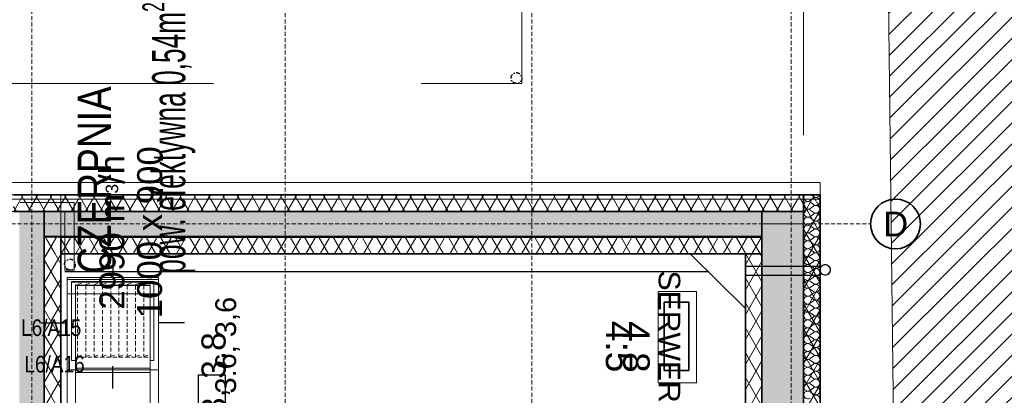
# Model space of a CAD drawing. Header units: millimetres. Extents: x 42175 to 97175, y 10092 to 468192.
# Tile 197 of 235: x 73224 to 85077, y 28544 to 33071. Entities that reach past the tile are written whole.
import ezdxf
from ezdxf.enums import TextEntityAlignment as Align

# ---------------------------------------------------------------- set-up
doc = ezdxf.new("R2010")
doc.units = ezdxf.units.MM
for name, pattern in [('DASHDOT', [1, 0.5, -0.25, 0, -0.25]), ('DASHED', [0.75, 0.5, -0.25]), ('Dashed2cust', [50, 25, -25]), ('JIS_02_0.7', [2, 1, -1]), ('Wipeout_Contour', [1000, 0, -1000])]:
    doc.linetypes.add(name, pattern=pattern)
doc.layers.add('!!!opis SSP', color=1, linetype='Continuous', lineweight=18)
for name, color, linetype in [('#klimartzacja', 8, 'Continuous'), ('#Przebicia', 8, 'Continuous'), ('- A - ocieplenie', 8, 'Continuous'), ('FLUID-N1', 8, 'Continuous'), ('FLUID-N1-150-ARRGR', 8, 'Continuous'), ('FLUID-N1-INS', 8, 'Continuous'), ('Instalacje - Wod_Kan', 8, 'Continuous'), ('Konstrukcja - Dach', 8, 'Continuous'), ('Konstrukcja - Siatka mod', 8, 'Continuous'), ('Konstrukcja - Stropy', 8, 'Continuous'), ('Konstrukcja - Ściany zewnętrzne', 8, 'Continuous'), ('z JAN', 8, 'Continuous')]:
    doc.layers.add(name, color=color, linetype=linetype)
doc.styles.get("Standard").update_dxf_attribs({"font": 'ARIALN.TTF'})
doc.styles.add('STYL_AUTOMATYCZNY_1', font='ARIALN.TTF')
doc.styles.add('STYL_AUTOMATYCZNY_13', font='ARIALN.TTF', dxfattribs={"width": 0.8})
doc.styles.add('STYL_AUTOMATYCZNY_14', font='ARIALN.TTF', dxfattribs={"width": 0.6})
pattern_1 = [(60, (-175208.59, 306786.62), (-129.90381, 75), []), (120, (-175208.59, 306786.62), (129.90381, 75), [])]
pattern_2 = [(60, (-175208.28, 306786.62), (-129.90381, 75), []), (120, (-175208.28, 306786.62), (129.90381, 75), [])]

# ---------------------------------------------------------------- blocks, each defined once
blk = doc.blocks.new('*X5')
at = {"layer": '- A - ocieplenie', "linetype": 'Continuous', "lineweight": 13, "ltscale": 100}
for p, q in [((49899, 43423), (49937, 43452)), ((49899, 43404), (49937, 43375)), ((49910, 43490), (49937, 43471)), ((49899, 43328), (49937, 43356)), ((49899, 43309), (49923, 43290))]:
    blk.add_line(p, q, dxfattribs=at)
for centre, start, end in [((49870, 43461), 141.8707, 306.8699), ((49870, 43366), 53.1301, 306.8699), ((49965, 43509), 233.1301, 337.5075), ((49965, 43413), 0, 126.8699), ((49965, 43413), 233.1301, 0), ((49870, 43271), 53.1301, 155.3271), ((49965, 43318), 0, 126.8699), ((49965, 43318), 324.369, 0)]:
    blk.add_arc(centre, 47.6, start, end, dxfattribs=at)
blk = doc.blocks.new('*X6')
at = {"layer": '- A - ocieplenie', "linetype": 'Continuous', "lineweight": 13, "ltscale": 100}
for p, q in [((49923, 43290), (49937, 43280)), ((49899, 43232), (49937, 43261)), ((49899, 43213), (49937, 43185)), ((49899, 43137), (49937, 43166)), ((49899, 43118), (49937, 43090)), ((49899, 43042), (49937, 43071)), ((49899, 43023), (49937, 42994)), ((49899, 42947), (49937, 42975)), ((49899, 42928), (49937, 42899)), ((49899, 42852), (49937, 42880)), ((49899, 42832), (49937, 42804)), ((49899, 42756), (49937, 42785)), ((49899, 42737), (49937, 42709)), ((49899, 42661), (49937, 42690)), ((49899, 42642), (49937, 42613)), ((49899, 42566), (49937, 42594)), ((49899, 42547), (49937, 42518)), ((49899, 42471), (49937, 42499)), ((49899, 42452), (49937, 42423)), ((49899, 42375), (49937, 42404)), ((49899, 42356), (49937, 42328)), ((49899, 42280), (49937, 42309)), ((49899, 42261), (49937, 42232)), ((49899, 42185), (49937, 42213)), ((49899, 42166), (49937, 42137)), ((49899, 42090), (49937, 42118)), ((49899, 42071), (49937, 42042)), ((49899, 41994), (49937, 42023)), ((49899, 41975), (49937, 41947)), ((49899, 41899), (49937, 41928)), ((49899, 41880), (49937, 41852)), ((49899, 41804), (49937, 41832)), ((49899, 41785), (49937, 41756)), ((49899, 41709), (49937, 41737)), ((49899, 41690), (49937, 41661)), ((49899, 41613), (49937, 41642)), ((49899, 41594), (49937, 41566)), ((49899, 41518), (49937, 41547)), ((49899, 41499), (49937, 41471)), ((49899, 41423), (49937, 41452)), ((49899, 41404), (49937, 41375)), ((49899, 41328), (49937, 41356)), ((49899, 41309), (49937, 41280)), ((49899, 41232), (49937, 41261)), ((49899, 41213), (49937, 41185)), ((49899, 41137), (49937, 41166)), ((49899, 41118), (49937, 41090))]:
    blk.add_line(p, q, dxfattribs=at)
for centre, start, end in [((49870, 43271), 155.3271, 306.8699), ((49965, 43318), 233.1301, 324.369), ((49965, 43223), 0, 126.8699), ((49870, 43175), 53.1301, 306.8699), ((49965, 43223), 233.1301, 0), ((49965, 43128), 0, 126.8699), ((49870, 43080), 53.1301, 306.8699), ((49870, 42985), 53.1301, 306.8699), ((49965, 43128), 233.1301, 0), ((49965, 43032), 0, 126.8699), ((49965, 43032), 233.1301, 0), ((49870, 42890), 53.1301, 306.8699), ((49965, 42937), 0, 126.8699), ((49965, 42937), 233.1301, 0), ((49870, 42794), 53.1301, 306.8699), ((49965, 42842), 0, 126.8699), ((49965, 42842), 233.1301, 0), ((49965, 42747), 0, 126.8699), ((49870, 42699), 53.1301, 306.8699), ((49965, 42747), 233.1301, 0), ((49965, 42652), 0, 126.8699), ((49870, 42604), 53.1301, 306.8699), ((49870, 42509), 53.1301, 306.8699), ((49965, 42652), 233.1301, 0), ((49965, 42556), 0, 126.8699), ((49965, 42556), 233.1301, 0), ((49870, 42413), 53.1301, 306.8699), ((49965, 42461), 0, 126.8699), ((49965, 42461), 233.1301, 0), ((49870, 42318), 53.1301, 306.8699), ((49965, 42366), 0, 126.8699), ((49965, 42366), 233.1301, 0), ((49965, 42271), 0, 126.8699), ((49870, 42223), 53.1301, 306.8699), ((49965, 42271), 233.1301, 0), ((49965, 42175), 0, 126.8699), ((49870, 42128), 53.1301, 306.8699), ((49965, 42175), 233.1301, 0), ((49965, 42080), 0, 126.8699), ((49870, 42032), 53.1301, 306.8699), ((49870, 41937), 53.1301, 306.8699), ((49965, 42080), 233.1301, 0), ((49965, 41985), 0, 126.8699), ((49965, 41985), 233.1301, 0), ((49870, 41842), 53.1301, 306.8699), ((49965, 41890), 0, 126.8699), ((49965, 41890), 233.1301, 0), ((49870, 41747), 53.1301, 306.8699), ((49965, 41794), 0, 126.8699), ((49965, 41794), 233.1301, 0), ((49965, 41699), 0, 126.8699), ((49870, 41652), 53.1301, 306.8699), ((49965, 41699), 233.1301, 0), ((49965, 41604), 0, 126.8699), ((49870, 41556), 53.1301, 306.8699), ((49870, 41461), 53.1301, 306.8699), ((49965, 41604), 233.1301, 0), ((49965, 41509), 0, 126.8699), ((49965, 41509), 233.1301, 0), ((49870, 41366), 53.1301, 306.8699), ((49965, 41413), 0, 126.8699), ((49965, 41413), 233.1301, 0), ((49870, 41271), 53.1301, 306.8699), ((49965, 41318), 0, 126.8699), ((49965, 41318), 233.1301, 0), ((49965, 41223), 0, 126.8699), ((49870, 41175), 53.1301, 306.8699), ((49965, 41223), 233.1301, 0), ((49965, 41128), 0, 126.8699), ((49870, 41080), 53.1301, 306.8699), ((49965, 41128), 233.1301, 0), ((49965, 41032), 0, 126.8699)]:
    blk.add_arc(centre, 47.6, start, end, dxfattribs=at)

msp = doc.modelspace()

# ---------------------------------------------------------------- hatches: boundary and pattern name
at = {"layer": '- A - ocieplenie', "linetype": 'Continuous', "lineweight": 13}
for points in [[(73720, 30459), (73520, 30759), (73520, 30459)], [(73720, 30459), (82160, 30459), (82160, 30759), (73520, 30759)]]:
    msp.add_hatch(color=8, dxfattribs=at).paths.add_polyline_path(points)
at = {"layer": '- A - ocieplenie', "linetype": 'Continuous', "lineweight": 13, "ltscale": 100}
h = msp.add_hatch(dxfattribs=at)
h.set_pattern_fill('Izolacja_miękka_0007_0007', color=8, style=0, pattern_type=2)
h.set_pattern_definition(pattern_2)
h.paths.add_polyline_path([(82860, 18179), (82860, 30759), (82660, 30759), (82660, 18179)])
at = {"layer": '- A - ocieplenie', "linetype": 'Continuous', "lineweight": 13}
h = msp.add_hatch(dxfattribs=at)
h.set_pattern_fill('Izolacja_miękka_0007', color=8, style=0, pattern_type=2)
h.set_pattern_definition(pattern_1)
h.paths.add_polyline_path([(73720, 25209), (73720, 30459), (73520, 30459), (73520, 25209)])
at = {"layer": '- A - ocieplenie', "linetype": 'Continuous', "lineweight": 13, "ltscale": 100}
h = msp.add_hatch(dxfattribs=at)
h.set_pattern_fill('Izolacja_miękka_0007_0007', color=8, style=0, pattern_type=2)
h.set_pattern_definition(pattern_2)
h.paths.add_polyline_path([(73720, 30451), (73520, 30451), (73720, 30251)])
h = msp.add_hatch(dxfattribs=at)
h.set_pattern_fill('Izolacja_miękka_0007_0007', color=8, style=0, pattern_type=2)
h.set_pattern_definition(pattern_2)
h.paths.add_polyline_path([(73720, 30251), (73520, 30451), (73520, 30251)])
h = msp.add_hatch(dxfattribs=at)
h.set_pattern_fill('Izolacja_miękka_0007_0007', color=8, style=0, pattern_type=2)
h.set_pattern_definition(pattern_2)
h.paths.add_polyline_path([(73720, 30251), (82160, 30251), (82160, 30451), (73720, 30451)])
at = {"layer": '- A - ocieplenie', "linetype": 'Continuous', "lineweight": 15}
h = msp.add_hatch(dxfattribs=at)
h.set_pattern_fill('Izolacja_miękka_0007', color=8, style=0, pattern_type=2)
h.set_pattern_definition(pattern_1)
h.paths.add_polyline_path([(73720, 30251), (82160, 30251), (82160, 30451), (73720, 30451)])
at = {"layer": '- A - ocieplenie', "linetype": 'Continuous', "lineweight": 13, "ltscale": 100}
h = msp.add_hatch(dxfattribs=at)
h.set_pattern_fill('Izolacja_miękka_0007_0007', color=8, style=0, pattern_type=2)
h.set_pattern_definition(pattern_2)
h.paths.add_polyline_path([(73720, 25209), (73720, 30251), (73520, 30251), (73520, 25209)])
at = {"layer": '- A - ocieplenie', "linetype": 'Continuous', "lineweight": 15}
h = msp.add_hatch(dxfattribs=at)
h.set_pattern_fill('Izolacja_miękka_0007', color=8, style=0, pattern_type=2)
h.set_pattern_definition(pattern_1)
h.paths.add_polyline_path([(82160, 18179), (82160, 30251), (81960, 30251), (81960, 18179)])
at = {"layer": '- A - ocieplenie', "linetype": 'Continuous', "lineweight": 13, "ltscale": 100}
h = msp.add_hatch(dxfattribs=at)
h.set_pattern_fill('Izolacja_miękka_0007_0007', color=8, style=0, pattern_type=2)
h.set_pattern_definition(pattern_2)
h.paths.add_polyline_path([(82160, 18179), (82160, 30251), (81960, 30251), (81960, 18179)])
at = {"linetype": 'Continuous', "lineweight": 15}
h = msp.add_hatch(dxfattribs=at)
h.set_pattern_fill('Bloczki_ceramiczne_0007', color=8, style=0, pattern_type=2)
h.set_pattern_definition([(45, (-175208.59, 306786.62), (-127.27922, 127.27922), [])])
h.paths.add_polyline_path([(83679, 33664), (83869, 17676), (84010, 17479), (86632, 17472), (86632, 33648)])
at = {"layer": 'Konstrukcja - Ściany zewnętrzne', "linetype": 'Continuous', "lineweight": 13}
for points in [[(73220, 30459), (73520, 30759), (73220, 30759)], [(73220, 30459), (73520, 30459), (73520, 30759)], [(82660, 17979), (82660, 30759), (82160, 30759), (82160, 17979)], [(73220, 30459), (73220, 25509), (73520, 25509), (73520, 30459)]]:
    msp.add_hatch(color=8, dxfattribs=at).paths.add_polyline_path(points)

# ---------------------------------------------------------------- linework, layer by layer
at = {"layer": '#klimartzacja', "color": 8, "linetype": 'Continuous', "lineweight": 20, "ltscale": 100}
for p, q in [((80912, 29796), (80912, 28696)), ((80912, 29796), (81372, 29796)), ((81372, 28696), (81372, 29796)), ((80912, 28696), (81372, 28696))]:
    msp.add_line(p, q, dxfattribs=at)
at = {"layer": '#klimartzacja', "color": 8, "linetype": 'Continuous', "lineweight": 35, "ltscale": 100}
for p, q in [((80981, 29668), (80981, 28843)), ((80981, 29668), (81281, 29668)), ((81281, 28843), (81281, 29668)), ((80981, 28843), (81281, 28843))]:
    msp.add_line(p, q, dxfattribs=at)
at = {"layer": '#klimartzacja', "color": 8, "linetype": 'Continuous', "lineweight": 25, "ltscale": 100}
for p, q in [((75376, 27851), (75376, 28791)), ((75376, 28791), (75696, 28791)), ((75696, 28791), (75696, 27851))]:
    msp.add_line(p, q, dxfattribs=at)
at = {"layer": '#Przebicia', "color": 8, "linetype": 'DASHDOT', "lineweight": 25, "ltscale": 100}
for centre in [(79205, 32368), (73828, 30121)]:
    msp.add_circle(centre, 65, dxfattribs=at)
at = {"layer": '- A - ocieplenie', "color": 8, "linetype": 'Continuous', "lineweight": 35, "ltscale": 100}
msp.add_line((73720, 30459), (73520, 30459), dxfattribs=at)
msp.add_line((73720, 30459), (73520, 30459), dxfattribs=at)
at = {"layer": '- A - ocieplenie', "color": 8, "linetype": 'Continuous', "lineweight": 13, "ltscale": 100, "flags": 128}
for points in [[(73150, 30759), (73520, 30759)], [(73520, 30759), (82660, 30759)], [(82660, 30759), (82660, 17979)], [(82860, 18179), (82860, 30759)], [(73520, 30451), (73720, 30451)], [(73520, 30451), (73520, 25209)], [(82160, 30451), (73720, 30451)], [(82160, 30451), (82160, 30251)], [(73720, 25209), (73720, 30251)], [(73720, 30251), (82160, 30251)], [(81960, 30251), (81960, 18179)], [(82160, 30251), (81960, 30251)], [(82160, 18179), (82160, 30251)]]:
    msp.add_lwpolyline(points, dxfattribs=at)
at = {"layer": '- A - ocieplenie', "color": 8, "linetype": 'Continuous', "lineweight": 35, "ltscale": 100, "flags": 128}
for points in [[(73150, 30759), (73520, 30759)], [(73520, 30759), (82660, 30759)], [(73520, 30759), (73520, 30459)], [(82160, 30759), (73520, 30759)], [(82160, 30759), (82160, 30459)], [(82660, 30759), (82660, 17979)], [(82860, 18179), (82860, 30759)], [(73520, 30459), (73520, 25209)], [(73720, 25209), (73720, 30459)], [(73720, 30459), (82160, 30459)], [(82160, 30451), (73720, 30451)], [(73720, 30451), (73720, 30251)], [(82160, 30251), (82160, 30451)], [(73720, 30251), (82160, 30251)], [(81960, 30251), (81960, 18179)], [(82160, 30251), (81960, 30251)], [(82160, 18179), (82160, 30251)]]:
    msp.add_lwpolyline(points, dxfattribs=at)
at = {"color": 8, "linetype": 'Continuous', "lineweight": 25, "ltscale": 100}
for p, q in [((81960, 29589), (81297, 30251)), ((81518, 30031), (73769, 30031)), ((81960, 30101), (82860, 30101)), ((81960, 29991), (82860, 29991))]:
    msp.add_line(p, q, dxfattribs=at)
at = {"color": 8, "linetype": 'Continuous', "lineweight": 13, "ltscale": 100, "flags": 128}
msp.add_lwpolyline([(83679, 33664), (83869, 17676), (84010, 17479), (86632, 17472), (86632, 33648)], close=True, dxfattribs=at)
at = {"layer": 'FLUID-N1', "color": 8, "linetype": 'Continuous', "lineweight": 13, "ltscale": 100}
for p, q in [((74839, 29916), (73849, 29916)), ((73849, 29916), (73849, 29909)), ((74839, 29909), (73849, 29909)), ((73849, 29909), (73849, 28965)), ((74839, 29909), (74839, 29916)), ((74839, 28965), (74839, 29909)), ((73894, 29868), (73894, 29870)), ((73894, 29853), (73894, 29868)), ((73894, 29853), (73894, 29766)), ((73894, 28900), (73894, 29766)), ((74794, 29870), (74794, 29868)), ((74794, 29868), (74794, 29853)), ((74794, 29853), (74794, 29766)), ((74794, 28900), (74794, 29766)), ((73849, 28965), (73894, 28965)), ((74794, 28965), (74839, 28965)), ((73894, 28900), (73894, 28870)), ((73894, 28870), (73894, 28850)), ((73894, 28850), (73894, 28114)), ((74794, 28900), (74794, 28870)), ((74794, 28870), (74794, 28850)), ((74794, 28114), (74794, 28850))]:
    msp.add_line(p, q, dxfattribs=at)
at = {"layer": 'FLUID-N1', "color": 8, "linetype": 'Continuous', "lineweight": 18, "ltscale": 100}
for p, q in [((73894, 29011), (73894, 29878)), ((74794, 29878), (74794, 29011)), ((74794, 29870), (73894, 29870)), ((74794, 29868), (73894, 29868)), ((73894, 29868), (74794, 29868)), ((73894, 28870), (74794, 28870)), ((73894, 28870), (74794, 28870)), ((73894, 28820), (74794, 28820))]:
    msp.add_line(p, q, dxfattribs=at)
at = {"layer": 'FLUID-N1', "color": 8, "linetype": 'DASHED', "lineweight": 18, "ltscale": 100}
for p, q in [((73919, 29878), (73974, 29898)), ((74019, 29878), (74074, 29898)), ((74119, 29878), (74174, 29898)), ((74219, 29878), (74274, 29898)), ((74319, 29878), (74374, 29898)), ((74419, 29878), (74474, 29898)), ((74519, 29878), (74574, 29898)), ((74619, 29878), (74674, 29898)), ((74719, 29878), (74774, 29898)), ((73919, 29870), (73919, 29004)), ((74019, 29870), (74019, 29004)), ((74119, 29870), (74119, 29004)), ((74219, 29870), (74219, 29004)), ((74319, 29870), (74319, 29004)), ((74419, 29870), (74419, 29004)), ((74519, 29870), (74519, 29004)), ((74619, 29870), (74619, 29004)), ((74719, 29870), (74719, 29004)), ((73894, 29004), (74794, 29004)), ((73919, 29011), (73974, 29031)), ((74019, 29011), (74074, 29031)), ((74119, 29011), (74174, 29031)), ((74219, 29011), (74274, 29031)), ((74319, 29011), (74374, 29031)), ((74419, 29011), (74474, 29031)), ((74519, 29011), (74574, 29031)), ((74619, 29011), (74674, 29031)), ((74719, 29011), (74774, 29031))]:
    msp.add_line(p, q, dxfattribs=at)
at = {"layer": 'FLUID-N1-150-ARRGR', "color": 8, "linetype": 'Continuous', "lineweight": 25, "ltscale": 100, "flags": 128}
for points in [[(74344, 30209), (74344, 29937)], [(73479, 29417), (73794, 29417)], [(75209, 29417), (74894, 29417)], [(74344, 28625), (74344, 28897)]]:
    msp.add_lwpolyline(points, dxfattribs=at)
at = {"layer": 'FLUID-N1-INS', "color": 8, "linetype": 'Continuous', "lineweight": 13, "ltscale": 100}
for p, q in [((73794, 29939), (73794, 29964)), ((74894, 29964), (73794, 29964)), ((73794, 29939), (73794, 29766)), ((73794, 29939), (74894, 29939)), ((74894, 29964), (74894, 29939)), ((74894, 29939), (74894, 29766)), ((73794, 28850), (73794, 29766)), ((73794, 29766), (74894, 29766)), ((74894, 29766), (74894, 28850)), ((74894, 28850), (73794, 28850)), ((73794, 28114), (73794, 28850)), ((74894, 28850), (73794, 28850)), ((74894, 28850), (74894, 28114))]:
    msp.add_line(p, q, dxfattribs=at)
at = {"layer": 'Instalacje - Wod_Kan', "color": 8, "linetype": 'Continuous', "lineweight": 13, "ltscale": 100, "flags": 128}
for points in [[(82920, 30121, 0.414214), (82855, 30056, 0.414214), (82920, 29991, 0.414214), (82985, 30056, 0.414214)], [(82920, 30116, -1), (82920, 29996, -1)]]:
    msp.add_lwpolyline(points, format="xyb", close=True, dxfattribs=at)
at = {"layer": 'Konstrukcja - Dach', "color": 8, "linetype": 'Continuous', "lineweight": 13, "ltscale": 100, "flags": 128}
for points in [[(73520, 25209), (73520, 30451)], [(73520, 30451), (82160, 30451)], [(73520, 25209), (73520, 30451)], [(73520, 30451), (82160, 30451)], [(73520, 25209), (73520, 30451)], [(73520, 30451), (82160, 30451)], [(73520, 25209), (73520, 30451)], [(73520, 30451), (82160, 30451)], [(82160, 30451), (82160, 25209)], [(82160, 30451), (82160, 25209)], [(82160, 30451), (82160, 25209)], [(82160, 30451), (82160, 25209)]]:
    msp.add_lwpolyline(points, dxfattribs=at)
at = {"layer": 'Konstrukcja - Siatka mod', "color": 8, "linetype": 'DASHED', "lineweight": 13, "ltscale": 100}
for p, q in [((53022, 30609), (82467, 30609)), ((82467, 30609), (83467, 30609))]:
    msp.add_line(p, q, dxfattribs=at)
at = {"layer": 'Konstrukcja - Siatka mod', "color": 8, "linetype": 'Continuous', "lineweight": 35, "ltscale": 100}
msp.add_circle((83767, 30609), 300, dxfattribs=at)
at = {"layer": 'Konstrukcja - Siatka mod', "color": 8, "linetype": 'DASHED', "lineweight": 13, "ltscale": 100}
msp.add_point((82467, 30609), dxfattribs=at)
msp.add_point((82467, 30609), dxfattribs=at)
at = {"layer": 'Konstrukcja - Stropy', "color": 8, "linetype": 'Continuous', "lineweight": 13, "ltscale": 100, "flags": 128}
msp.add_lwpolyline([(67140, 30759), (67140, 27525), (66241, 27525), (66241, 24279), (73520, 24279), (73520, 30759)], close=True, dxfattribs=at)
at = {"layer": 'Konstrukcja - Ściany zewnętrzne', "color": 8, "linetype": 'Continuous', "lineweight": 13, "ltscale": 100, "flags": 128}
for points in [[(73520, 30759), (73220, 30759)], [(73520, 25509), (73520, 30759)], [(82660, 30759), (82160, 30759)], [(82160, 30609), (82160, 17979)], [(82160, 30609), (82660, 30609)], [(82660, 17679), (82660, 30609)]]:
    msp.add_lwpolyline(points, dxfattribs=at)
at = {"layer": 'Konstrukcja - Ściany zewnętrzne', "color": 8, "linetype": 'Continuous', "lineweight": 35, "ltscale": 100, "flags": 128}
for points in [[(73520, 30759), (73220, 30759)], [(73520, 25509), (73520, 30759)], [(82160, 30759), (82160, 17979)], [(82160, 30759), (82660, 30759)], [(82660, 17679), (82660, 30759)]]:
    msp.add_lwpolyline(points, dxfattribs=at)
at = {"layer": 'z JAN', "color": 8, "linetype": 'Dashed2cust', "lineweight": 13, "ltscale": 100, "flags": 128}
msp.add_lwpolyline([(73879, 30054), (73879, 30759), (73769, 30759), (73769, 30054)], close=True, dxfattribs=at)

# ---------------------------------------------------------------- block references
at = {"color": 8, "linetype": 'Continuous', "lineweight": 20, "ltscale": 100}
msp.add_blockref('*X6', (32842, -12532), dxfattribs=at)

# ---------------------------------------------------------------- texts
at = {"layer": '!!!opis SSP'}
for s, p in [('L6/A15', (73603, 29359)), ('L6/A16', (73643, 28919))]:
    msp.add_text(s, height=200, dxfattribs=at).set_placement(p, align=Align.MIDDLE_CENTER)
at = {"layer": '#klimartzacja', "color": 8, "linetype": 'Continuous', "lineweight": 35, "style": 'STYL_AUTOMATYCZNY_1'}
for s, insert, char_height, attachment_point, rotation in [('\\A1;{\\pqc;\\fArial|b0|i0|c238|p0;\\W1.000000;SERWER}', (80912, 29251), 260, 8, 270), ('\\A1;{\\pql;\\fArial|b0|i0|c238|p0;\\W1.000000;3.7, 3.6, 3,6}', (75875, 27886), 250, 7, 90), ('\\A1;{\\pql;\\fArial|b0|i0|c238|p0;\\W1.000000;4.5}', (80276, 29442), 320, 7, 270), ('\\A1;{\\pql;\\fArial|b0|i0|c238|p0;\\W1.000000;4.8}', (80484, 29438), 320, 7, 270), ('\\A1;{\\pql;\\fArial|b0|i0|c238|p0;\\W1.000000;3.8, 3.8}', (75756, 27954), 290, 7, 90)]:
    msp.add_mtext(s, dxfattribs=dict(at, insert=insert, char_height=char_height, attachment_point=attachment_point, rotation=rotation))
at = {"layer": 'Konstrukcja - Siatka mod', "color": 8, "linetype": 'Continuous', "lineweight": 13, "insert": (83618, 30759), "char_height": 300, "attachment_point": 1, "style": 'STYL_AUTOMATYCZNY_1'}
msp.add_mtext('\\A1;{\\pql;\\pt0;\\fArial|b0|i0|c238|p0;\\W1.000000;D}', dxfattribs=at)

# ---------------------------------------------------------------- wipeouts: each hides what was drawn before it
at = {"color": 8, "linetype": 'Wipeout_Contour', "lineweight": 0, "ltscale": 230445.792009}
msp.add_wipeout([(55120, 30909), (82860, 30909), (82860, 31109), (55120, 31109)], dxfattribs=at).dxf.layer = '- A - ocieplenie'

# ---------------------------------------------------------------- next in the draw order: hatches: boundary and pattern name
at = {"layer": '- A - ocieplenie', "linetype": 'Continuous', "lineweight": 13, "ltscale": 100}
h = msp.add_hatch(dxfattribs=at)
h.set_pattern_fill('Izolacja_miękka_0007_0007', color=8, style=0, pattern_type=2)
h.set_pattern_definition(pattern_2)
h.paths.add_polyline_path([(73150, 30959), (73150, 30759), (73520, 30759), (73520, 30959)])
at = {"layer": '- A - ocieplenie', "linetype": 'Continuous', "lineweight": 13}
h = msp.add_hatch(dxfattribs=at)
h.set_pattern_fill('Izolacja_miękka_0007', color=8, style=0, pattern_type=2)
h.set_pattern_definition(pattern_1)
h.paths.add_polyline_path([(73150, 30959), (73150, 30759), (73520, 30759), (73520, 30959)])
at = {"layer": '- A - ocieplenie', "linetype": 'Continuous', "lineweight": 13, "ltscale": 100}
h = msp.add_hatch(dxfattribs=at)
h.set_pattern_fill('Izolacja_miękka_0007_0007', color=8, style=0, pattern_type=2)
h.set_pattern_definition(pattern_2)
h.paths.add_polyline_path([(73520, 30759), (82860, 30759), (82860, 30959), (73520, 30959)])
at = {"layer": '- A - ocieplenie', "linetype": 'Continuous', "lineweight": 15}
h = msp.add_hatch(dxfattribs=at)
h.set_pattern_fill('Izolacja_miękka_0007', color=8, style=0, pattern_type=2)
h.set_pattern_definition(pattern_1)
h.paths.add_polyline_path([(82660, 30959), (73520, 30959), (73520, 30759), (82660, 30759)])

# ---------------------------------------------------------------- next in the draw order: linework, layer by layer
at = {"layer": '- A - ocieplenie', "color": 8, "linetype": 'Wipeout_Contour', "lineweight": 13, "ltscale": 100}
for p, q in [((82860, 31109), (55120, 31109)), ((82860, 30909), (82860, 31109)), ((55120, 30909), (82860, 30909))]:
    msp.add_line(p, q, dxfattribs=at)
at = {"layer": '- A - ocieplenie', "color": 8, "linetype": 'Continuous', "lineweight": 35, "ltscale": 100}
for p, q in [((82660, 30959), (82660, 30759)), ((82660, 30959), (82660, 30759)), ((82860, 30959), (82660, 30959)), ((82860, 30759), (82860, 30959)), ((82860, 30759), (82860, 30959))]:
    msp.add_line(p, q, dxfattribs=at)
at = {"layer": '- A - ocieplenie', "color": 8, "linetype": 'Continuous', "lineweight": 13, "ltscale": 100, "flags": 128}
for points in [[(82860, 31109), (55120, 31109)], [(82860, 30909), (82860, 31109)], [(73520, 30959), (73150, 30959)], [(82860, 30959), (73520, 30959)], [(82860, 30759), (82860, 30959)], [(55120, 30909), (82860, 30909)]]:
    msp.add_lwpolyline(points, dxfattribs=at)
at = {"layer": '- A - ocieplenie', "color": 8, "linetype": 'Continuous', "lineweight": 35, "ltscale": 100, "flags": 128}
for points in [[(73520, 30959), (73150, 30959)], [(82860, 30959), (73520, 30959)], [(82860, 30759), (82860, 30959)]]:
    msp.add_lwpolyline(points, dxfattribs=at)
at = {"color": 8, "linetype": 'JIS_02_0.7', "lineweight": 20, "ltscale": 100, "flags": 128}
msp.add_lwpolyline([(73720, 30759), (73720, 30959)], dxfattribs=at)
at = {"layer": 'Konstrukcja - Siatka mod', "color": 8, "linetype": 'DASHED', "lineweight": 13, "ltscale": 100}
for p, q in [((73370, 33565), (73370, 16600)), ((76420, 16600), (76420, 33565)), ((79390, 16600), (79390, 33565)), ((82510, 33565), (82510, 16600))]:
    msp.add_line(p, q, dxfattribs=at)
at = {"layer": 'Konstrukcja - Stropy', "color": 8, "linetype": 'Continuous', "lineweight": 13, "ltscale": 100, "flags": 128}
msp.add_lwpolyline([(67140, 30959), (67140, 27521), (66257, 27521), (66257, 24479), (69705, 24479), (69705, 25220), (73720, 25220), (73720, 30959)], close=True, dxfattribs=at)
at = {"layer": 'z JAN', "color": 8, "linetype": 'Dashed2cust', "lineweight": 13, "ltscale": 100, "flags": 128}
for points in [[(82660, 34181), (82660, 30759), (55340, 30759), (55340, 32300), (79270, 32300), (79270, 34181)], [(67140, 30759), (73879, 30759), (73879, 30869), (67140, 30869)]]:
    msp.add_lwpolyline(points, close=True, dxfattribs=at)

# ---------------------------------------------------------------- next in the draw order: block references
at = {"color": 8, "linetype": 'Continuous', "lineweight": 20, "ltscale": 100}
msp.add_blockref('*X5', (32842, -12532), dxfattribs=at)

# ---------------------------------------------------------------- next in the draw order: texts
at = {"color": 8, "linetype": 'Continuous', "lineweight": 35, "char_height": 400, "attachment_point": 1, "rotation": 90}
for s, insert, style in [('\\A1;{\\pql;\\fArial|b0|i0|c238|p0;\\W0.600000;pow. efektywna 0,54m\\fArial|b0|i0|c238|p0;\\W0.600000;\\A1{\\H.66x;\\S2^  ;}}', (74701, 30008), 'STYL_AUTOMATYCZNY_14'), ('\\A1;{\\pql;\\fArial|b0|i0|c238|p0;\\W0.800000;CZERPNIA}', (73922, 30008), 'STYL_AUTOMATYCZNY_13')]:
    msp.add_mtext(s, dxfattribs=dict(at, insert=insert, style=style))
at = {"layer": 'FLUID-N1-150-ARRGR', "color": 8, "linetype": 'Continuous', "lineweight": 35, "insert": (74563, 30509), "char_height": 300, "attachment_point": 5, "rotation": 90, "line_spacing_factor": 0.907426, "style": 'STYL_AUTOMATYCZNY_1'}
msp.add_mtext('\\A1;{\\pqc;\\fArial|b0|i0|c238|p0;\\W1.000000;2990 m\\fArial|b0|i0|c238|p0;\\H0.500000x;\\W1.000000;3\\fArial|b0|i0|c238|p0;\\H2.000000x;\\W1.000000;/h\\P\\pqc;\\fArial|b0|i0|c238|p0;\\W1.000000;1000 x 900}', dxfattribs=at)

doc.saveas('drawing.dxf')
